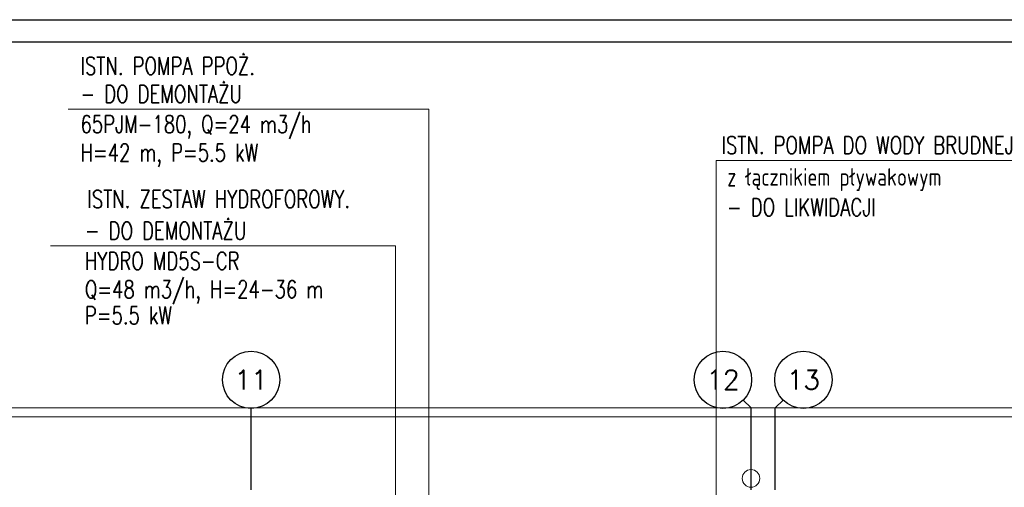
# Model space of a CAD drawing. Header units: millimetres. Extents: x -6513 to 30474, y -6915 to 65597.
# Tile 27 of 256: x 2389 to 3506, y -2298 to -1768. Entities that reach past the tile are written whole.
import ezdxf
from ezdxf.enums import TextEntityAlignment as Align

# ---------------------------------------------------------------- set-up
doc = ezdxf.new("R2010")
doc.units = ezdxf.units.MM
doc.linetypes.add('DASHDOTX2', pattern=[50.8, 25.4, -12.7, 0, -12.7])
doc.layers.add('A-osie', color=8, linetype='DASHDOTX2')
for name, color, linetype, lineweight in [('A_cienka', 8, 'Continuous', 5), ('CH-KD-ZEWN-RD', 8, 'Continuous', 20), ('CH-KS-WEWN-ISTN-OPIS', 8, 'Continuous', 25), ('CH-KS-WEWN-ISTN-OPIS-ODNOŚNIK', 8, 'Continuous', 13), ('CH-KS-WEWN-OPIS', 8, 'Continuous', 25), ('CH-KS-WEWN-OPIS-ODNOŚNIK', 8, 'Continuous', 13), ('CH-W-WEWN-INOX-OPIS', 8, 'Continuous', 25), ('CH-W-WEWN-INOX-OPIS-ODNOŚNIK', 8, 'Continuous', 13), ('CH-W-WEWN-ISTN-OPIS', 8, 'Continuous', 25), ('CH-W-WEWN-ISTN-OPIS-ODNOŚNIK', 8, 'Continuous', 13), ('R-TABELKA', 8, 'Continuous', 25)]:
    doc.layers.add(name, color=color, linetype=linetype, lineweight=lineweight)
doc.styles.add('SIMPLEXD', font='SIMPLEX.SHX', dxfattribs={"width": 0.6})
doc.styles.get("Standard").update_dxf_attribs({"font": 'txt.shx', "width": 0.9})

msp = doc.modelspace()

# ---------------------------------------------------------------- linework, layer by layer
at = {"layer": 'A-osie', "ltscale": 10}
for p, q in [((3209.852, -2199.089), (3218.708, -2207.946)), ((3255.165, -2199.089), (3246.308, -2207.946)), ((2651.208, -3825.041), (2651.208, -2208.608)), ((3218.708, -3825.041), (3218.708, -2207.946)), ((3246.208, -3825.041), (3246.208, -2208.608))]:
    msp.add_line(p, q, dxfattribs=at)
at = {"layer": 'A-osie', "linetype": 'Continuous'}
for centre in [(2651.208, -2176.108), (3186.871, -2176.108), (3278.146, -2176.108)]:
    msp.add_circle(centre, 32.5, dxfattribs=at)
at = {"layer": 'A_cienka'}
for p, q in [((-1625.792, -2208.081), (3903.399, -2208.081)), ((-1625.792, -2218.081), (3893.399, -2218.081))]:
    msp.add_line(p, q, dxfattribs=at)
at = {"layer": 'CH-KD-ZEWN-RD', "ltscale": 10}
msp.add_circle((3218.708, -2287.989), 10, dxfattribs=at)
at = {"layer": 'CH-KS-WEWN-ISTN-OPIS-ODNOŚNIK', "ltscale": 10}
for p, q in [((3179.26, -1927.306), (3594.605, -1927.306)), ((3179.26, -2615.429), (3179.26, -1927.306))]:
    msp.add_line(p, q, dxfattribs=at)
at = {"layer": 'CH-KS-WEWN-OPIS-ODNOŚNIK', "ltscale": 10}
for p, q in [((3179.26, -1927.306), (3594.605, -1927.306)), ((3179.26, -2615.429), (3179.26, -1927.306))]:
    msp.add_line(p, q, dxfattribs=at)
at = {"layer": 'CH-W-WEWN-INOX-OPIS-ODNOŚNIK', "ltscale": 10}
for p, q in [((2443.637, -1869.269), (2852.831, -1869.269)), ((2852.831, -2714.385), (2852.831, -1869.269)), ((2423.642, -2024.339), (2815.115, -2024.339)), ((2815.115, -2024.339), (2815.115, -2366.29))]:
    msp.add_line(p, q, dxfattribs=at)
at = {"layer": 'CH-W-WEWN-ISTN-OPIS-ODNOŚNIK', "ltscale": 10}
for p, q in [((2443.637, -1869.269), (2852.831, -1869.269)), ((2852.831, -2714.385), (2852.831, -1869.269)), ((2423.642, -2024.339), (2815.115, -2024.339)), ((2815.115, -2024.339), (2815.115, -2366.29))]:
    msp.add_line(p, q, dxfattribs=at)
at = {"layer": 'R-TABELKA'}
for p, q in [((-2810.965, -1767.777), (8381.396, -1767.777)), ((-2685.965, -1792.777), (8356.396, -1792.777))]:
    msp.add_line(p, q, dxfattribs=at)

# ---------------------------------------------------------------- texts
at = {"layer": 'A-osie', "linetype": 'Continuous'}
for s, p in [('11', (2651.208, -2176.108)), ('12', (3186.871, -2176.108)), ('13', (3278.146, -2176.108))]:
    msp.add_text(s, height=22, dxfattribs=at).set_placement(p, align=Align.MIDDLE)
at = {"layer": 'CH-KS-WEWN-ISTN-OPIS', "ltscale": 10, "style": 'SIMPLEXD', "width": 0.75}
for s, p in [('ISTN. POMPA DO WODY BRUDNEJ', (3185.216, -1920.043)), ('z łącznikiem pływakowym', (3191.418, -1956.052)), ('- DO LIKWIDACJI', (3191.418, -1990.447))]:
    msp.add_text(s, height=20, dxfattribs=at).set_placement(p)
at = {"layer": 'CH-KS-WEWN-OPIS', "ltscale": 10, "style": 'SIMPLEXD', "width": 0.75}
for s, p in [('ISTN. POMPA DO WODY BRUDNEJ', (3185.216, -1920.043)), ('z łącznikiem pływakowym', (3191.418, -1956.052)), ('- DO LIKWIDACJI', (3191.418, -1990.447))]:
    msp.add_text(s, height=20, dxfattribs=at).set_placement(p)
at = {"layer": 'CH-W-WEWN-INOX-OPIS', "ltscale": 10, "style": 'SIMPLEXD', "width": 0.75}
for s, p in [('ISTN. POMPA PPOŻ.', (2457.614, -1830.228)), ('- DO DEMONTAŻU', (2457.614, -1862.006)), ('65PJM-180, Q=24 m3/h', (2457.614, -1896.23)), ('H=42 m, P=5.5 kW', (2457.614, -1928.456)), ('ISTN. ZESTAW HYDROFOROWY.', (2465.358, -1981.213)), ('- DO DEMONTAŻU', (2462.598, -2017.076)), ('HYDRO MD5S-CR', (2462.598, -2051.3)), ('Q=48 m3/h, H=24-36 m', (2462.598, -2083.526)), ('P=5.5 kW', (2462.598, -2113.066))]:
    msp.add_text(s, height=20, dxfattribs=at).set_placement(p)
at = {"layer": 'CH-W-WEWN-ISTN-OPIS', "ltscale": 10, "style": 'SIMPLEXD', "width": 0.75}
for s, p in [('ISTN. POMPA PPOŻ.', (2457.614, -1830.228)), ('- DO DEMONTAŻU', (2457.614, -1862.006)), ('65PJM-180, Q=24 m3/h', (2457.614, -1896.23)), ('H=42 m, P=5.5 kW', (2457.614, -1928.456)), ('ISTN. ZESTAW HYDROFOROWY.', (2465.358, -1981.213)), ('- DO DEMONTAŻU', (2462.598, -2017.076)), ('HYDRO MD5S-CR', (2462.598, -2051.3)), ('Q=48 m3/h, H=24-36 m', (2462.598, -2083.526)), ('P=5.5 kW', (2462.598, -2113.066))]:
    msp.add_text(s, height=20, dxfattribs=at).set_placement(p)

doc.saveas('drawing.dxf')
